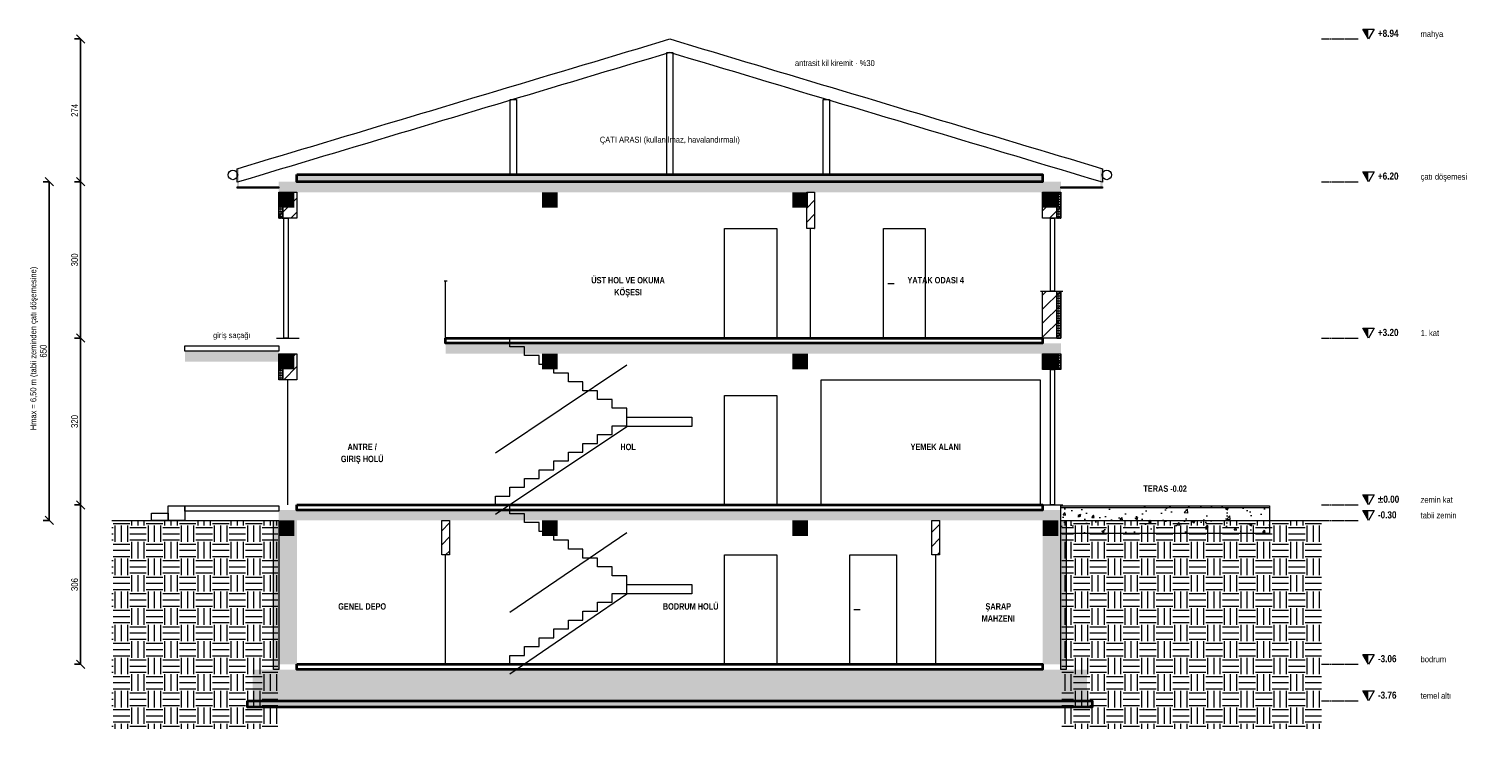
# Model space of a CAD drawing. Header units: centimetres. Extents: x -864 to 7399, y -55958 to -4339.
# Tile 8 of 19: x -479 to 2309, y -30430 to -29087. Entities that reach past the tile are written whole.
import ezdxf
from ezdxf.enums import TextEntityAlignment as Align

# ---------------------------------------------------------------- set-up
doc = ezdxf.new("R2010")
doc.units = ezdxf.units.CM
doc.header["$LTSCALE"] = 0.25
doc.linetypes.add('ACAD_ISO02W100', pattern=[15, 12, -3])
for name, color, linetype, lineweight in [('M-CKAP-KIREMIT', 66, 'Continuous', 9), ('M-CKAP-KIREMIT-2', 66, 'Continuous', 9), ('M-CKAP-KIREMIT-T', 8, 'Continuous', 5), ('M-CTAS-AHSAP', 234, 'Continuous', 20), ('M-CVRE-ZEMIN', 45, 'Continuous', 18), ('M-CVRE-ZEMIN-T', 8, 'Continuous', 5), ('M-DUVA-GAZBETON', 64, 'Continuous', 20), ('M-DUVA-GAZBETON-T', 8, 'Continuous', 5), ('M-GOST-DISOLCU', 40, 'Continuous', 9), ('M-GOST-KESITKOT', 46, 'Continuous', 9), ('M-GOST-MAHALPOZ', 7, 'Continuous', 9), ('M-GOST-YAZI', 2, 'Continuous', 9), ('M-ISYA-TASYUNU-T', 8, 'Continuous', 5), ('M-KALD-TAS', 45, 'Continuous', 9), ('M-KALD-TAS-T', 8, 'Continuous', 5), ('M-KORK-CAM', 100, 'Continuous', 9), ('M-MERD-BETONARME-2', 6, 'Continuous', 9), ('M-PNKS-ALUMINYUM', 171, 'Continuous', 9), ('M-PNKS-ALUMINYUM-2', 171, 'Continuous', 9), ('M-TASI-BETONARME', 5, 'Continuous', 35), ('M-TASI-BETONARME-T', 250, 'Continuous', 5)]:
    doc.layers.add(name, color=color, linetype=linetype, lineweight=lineweight)
doc.styles.add('YAZI', font='arialn.ttf')
doc.styles.add('YAZI-KALIN', font='arialnb.ttf')
doc.dimstyles.new('MIMARI-1-100', dxfattribs={"dimscale": 10, "dimtxt": 1.296, "dimasz": 2.5, "dimexe": 1.2, "dimexo": 0, "dimgap": 0.5, "dimtad": 1, "dimdec": 0, "dimtxsty": 'YAZI', "dimtsz": 0.8, "dimcen": 2.5, "dimclrd": 256, "dimclre": 256, "dimclrt": 256, "dimazin": 3, "dimtfac": 1, "dimtmove": 0, "dimatfit": 3})

msp = doc.modelspace()

# ---------------------------------------------------------------- hatches: boundary and pattern name
at = {"layer": 'M-CKAP-KIREMIT-T'}
h = msp.add_hatch(color=256, dxfattribs=at)
h.dxf.hatch_style = 1
h.paths.add_polyline_path([(-80, -29355), (-76, -29355), (-76, -29390), (-80, -29390)])
h = msp.add_hatch(color=256, dxfattribs=at)
h.dxf.hatch_style = 1
h.paths.add_polyline_path([(1576, -29355), (1580, -29355), (1580, -29390), (1576, -29390)])
at = {"layer": 'M-CVRE-ZEMIN-T'}
h = msp.add_hatch(dxfattribs=at)
h.set_pattern_fill('EARTH', scale=5)
h.paths.add_polyline_path([(-320, -30030), (-2, -30030), (-2, -30430), (-320, -30430)])
h = msp.add_hatch(dxfattribs=at)
h.set_pattern_fill('EARTH', scale=5)
h.paths.add_polyline_path([(1502, -30030), (2000, -30030), (2000, -30430), (1502, -30430)])
at = {"layer": 'M-DUVA-GAZBETON-T'}
h = msp.add_hatch(dxfattribs=at)
h.set_pattern_fill('ANSI31', scale=6)
h.paths.add_polyline_path([(0, -29400), (35, -29400), (35, -29450), (0, -29450)])
h = msp.add_hatch(dxfattribs=at)
h.set_pattern_fill('ANSI31', scale=6)
h.paths.add_polyline_path([(1012.5, -29400), (1027.5, -29400), (1027.5, -29470), (1012.5, -29470)])
h = msp.add_hatch(dxfattribs=at)
h.set_pattern_fill('ANSI31', scale=6)
h.paths.add_polyline_path([(1465, -29400), (1500, -29400), (1500, -29450), (1465, -29450)])
h = msp.add_hatch(dxfattribs=at)
h.set_pattern_fill('ANSI31', scale=6)
h.paths.add_polyline_path([(1465, -29590), (1500, -29590), (1500, -29680), (1465, -29680)])
h = msp.add_hatch(dxfattribs=at)
h.set_pattern_fill('ANSI31', scale=6)
h.paths.add_polyline_path([(0, -29710), (35, -29710), (35, -29760), (0, -29760)])
h = msp.add_hatch(dxfattribs=at)
h.set_pattern_fill('ANSI31', scale=6)
h.paths.add_polyline_path([(1465, -29710), (1500, -29710), (1500, -29740), (1465, -29740)])
h = msp.add_hatch(color=256, dxfattribs=at)
h.dxf.hatch_style = 1
h.paths.add_polyline_path([(0, -30030), (35, -30030), (35, -30306), (0, -30306)])
h = msp.add_hatch(dxfattribs=at)
h.set_pattern_fill('ANSI31', scale=6)
h.paths.add_polyline_path([(312.5, -30030), (327.5, -30030), (327.5, -30096), (312.5, -30096)])
h = msp.add_hatch(dxfattribs=at)
h.set_pattern_fill('ANSI31', scale=6)
h.paths.add_polyline_path([(1252.5, -30030), (1267.5, -30030), (1267.5, -30096), (1252.5, -30096)])
h = msp.add_hatch(color=256, dxfattribs=at)
h.dxf.hatch_style = 1
h.paths.add_polyline_path([(1465, -30030), (1500, -30030), (1500, -30306), (1465, -30306)])
at = {"layer": 'M-GOST-KESITKOT'}
h = msp.add_hatch(color=256, dxfattribs=at)
h.dxf.hatch_style = 1
h.paths.add_polyline_path([(2079, -29087), (2090, -29087), (2090, -29106)])
h = msp.add_hatch(color=256, dxfattribs=at)
h.dxf.hatch_style = 1
h.paths.add_polyline_path([(2079, -29361), (2090, -29361), (2090, -29380)])
h = msp.add_hatch(color=256, dxfattribs=at)
h.dxf.hatch_style = 1
h.paths.add_polyline_path([(2079, -29661), (2090, -29661), (2090, -29680)])
h = msp.add_hatch(color=256, dxfattribs=at)
h.dxf.hatch_style = 1
h.paths.add_polyline_path([(2079, -29981), (2090, -29981), (2090, -30000)])
h = msp.add_hatch(color=256, dxfattribs=at)
h.dxf.hatch_style = 1
h.paths.add_polyline_path([(2079, -30011), (2090, -30011), (2090, -30030)])
h = msp.add_hatch(color=256, dxfattribs=at)
h.dxf.hatch_style = 1
h.paths.add_polyline_path([(2079, -30287), (2090, -30287), (2090, -30306)])
h = msp.add_hatch(color=256, dxfattribs=at)
h.dxf.hatch_style = 1
h.paths.add_polyline_path([(2079, -30357), (2090, -30357), (2090, -30376)])
at = {"layer": 'M-ISYA-TASYUNU-T'}
h = msp.add_hatch(dxfattribs=at)
h.set_pattern_fill('INSUL', scale=0.5)
h.paths.add_polyline_path([(35, -29366), (1465, -29366), (1465, -29380), (35, -29380)])
h = msp.add_hatch(dxfattribs=at)
h.set_pattern_fill('INSUL', scale=0.5)
h.paths.add_polyline_path([(0, -29400), (8, -29400), (8, -29450), (0, -29450)])
h = msp.add_hatch(dxfattribs=at)
h.set_pattern_fill('INSUL', scale=0.5)
h.paths.add_polyline_path([(1492, -29400), (1500, -29400), (1500, -29450), (1492, -29450)])
h = msp.add_hatch(dxfattribs=at)
h.set_pattern_fill('INSUL', scale=0.5)
h.paths.add_polyline_path([(1492, -29590), (1500, -29590), (1500, -29680), (1492, -29680)])
h = msp.add_hatch(dxfattribs=at)
h.set_pattern_fill('INSUL', scale=0.5)
h.paths.add_polyline_path([(0, -29710), (8, -29710), (8, -29760), (0, -29760)])
h = msp.add_hatch(dxfattribs=at)
h.set_pattern_fill('INSUL', scale=0.5)
h.paths.add_polyline_path([(1492, -29710), (1500, -29710), (1500, -29740), (1492, -29740)])
h = msp.add_hatch(dxfattribs=at)
h.set_pattern_fill('INSUL', scale=0.5)
h.paths.add_polyline_path([(-10, -30030), (0, -30030), (0, -30316), (-10, -30316)])
h = msp.add_hatch(dxfattribs=at)
h.set_pattern_fill('INSUL', scale=0.5)
h.paths.add_polyline_path([(1500, -30030), (1510, -30030), (1510, -30316), (1500, -30316)])
at = {"layer": 'M-KALD-TAS-T'}
h = msp.add_hatch(color=256, dxfattribs=at)
h.dxf.hatch_style = 1
h.paths.add_polyline_path([(-180, -29705), (0, -29705), (0, -29725), (-180, -29725)])
at = {"layer": 'M-PNKS-ALUMINYUM'}
h = msp.add_hatch(color=256, dxfattribs=at)
h.dxf.hatch_style = 1
h.paths.add_polyline_path([(0, -29448), (35, -29448), (35, -29450), (0, -29450)])
h = msp.add_hatch(color=256, dxfattribs=at)
h.dxf.hatch_style = 1
h.paths.add_polyline_path([(1465, -29448), (1500, -29448), (1500, -29450), (1465, -29450)])
h = msp.add_hatch(color=256, dxfattribs=at)
h.dxf.hatch_style = 1
h.paths.add_polyline_path([(1465, -29738), (1500, -29738), (1500, -29740), (1465, -29740)])
at = {"layer": 'M-TASI-BETONARME-T'}
h = msp.add_hatch(color=256, dxfattribs=at)
h.dxf.hatch_style = 1
h.paths.add_polyline_path([(0, -29380), (1500, -29380), (1500, -29400), (0, -29400)])
h = msp.add_hatch(color=256, dxfattribs=at)
h.dxf.hatch_style = 1
h.paths.add_polyline_path([(0, -29400), (30, -29400), (30, -29430), (0, -29430)])
h = msp.add_hatch(color=256, dxfattribs=at)
h.dxf.hatch_style = 1
h.paths.add_polyline_path([(505, -29400), (535, -29400), (535, -29430), (505, -29430)])
h = msp.add_hatch(color=256, dxfattribs=at)
h.dxf.hatch_style = 1
h.paths.add_polyline_path([(985, -29400), (1015, -29400), (1015, -29430), (985, -29430)])
h = msp.add_hatch(color=256, dxfattribs=at)
h.dxf.hatch_style = 1
h.paths.add_polyline_path([(1465, -29400), (1495, -29400), (1495, -29430), (1465, -29430)])
h = msp.add_hatch(color=256, dxfattribs=at)
h.dxf.hatch_style = 1
h.paths.add_polyline_path([(320, -29690), (1500, -29690), (1500, -29710), (320, -29710)])
h = msp.add_hatch(color=256, dxfattribs=at)
h.dxf.hatch_style = 1
h.paths.add_polyline_path([(0, -29710), (30, -29710), (30, -29740), (0, -29740)])
h = msp.add_hatch(color=256, dxfattribs=at)
h.dxf.hatch_style = 1
h.paths.add_polyline_path([(505, -29710), (535, -29710), (535, -29740), (505, -29740)])
h = msp.add_hatch(color=256, dxfattribs=at)
h.dxf.hatch_style = 1
h.paths.add_polyline_path([(985, -29710), (1015, -29710), (1015, -29740), (985, -29740)])
h = msp.add_hatch(color=256, dxfattribs=at)
h.dxf.hatch_style = 1
h.paths.add_polyline_path([(1465, -29710), (1495, -29710), (1495, -29740), (1465, -29740)])
h = msp.add_hatch(color=256, dxfattribs=at)
h.dxf.hatch_style = 1
h.paths.add_polyline_path([(0, -30010), (1500, -30010), (1500, -30030), (0, -30030)])
h = msp.add_hatch(dxfattribs=at)
h.set_pattern_fill('AR-CONC', scale=0.3)
h.paths.add_polyline_path([(1500, -30002), (1900, -30002), (1900, -30055), (1500, -30055)])
h = msp.add_hatch(color=256, dxfattribs=at)
h.dxf.hatch_style = 1
h.paths.add_polyline_path([(0, -30030), (30, -30030), (30, -30060), (0, -30060)])
h = msp.add_hatch(color=256, dxfattribs=at)
h.dxf.hatch_style = 1
h.paths.add_polyline_path([(505, -30030), (535, -30030), (535, -30060), (505, -30060)])
h = msp.add_hatch(color=256, dxfattribs=at)
h.dxf.hatch_style = 1
h.paths.add_polyline_path([(985, -30030), (1015, -30030), (1015, -30060), (985, -30060)])
h = msp.add_hatch(color=256, dxfattribs=at)
h.dxf.hatch_style = 1
h.paths.add_polyline_path([(1465, -30030), (1495, -30030), (1495, -30060), (1465, -30060)])
h = msp.add_hatch(color=256, dxfattribs=at)
h.dxf.hatch_style = 1
h.paths.add_polyline_path([(-50, -30316), (1550, -30316), (1550, -30376), (-50, -30376)])
h = msp.add_hatch(dxfattribs=at)
h.set_pattern_fill('AR-CONC', scale=0.3)
h.paths.add_polyline_path([(-60, -30376), (1560, -30376), (1560, -30388), (-60, -30388)])

# ---------------------------------------------------------------- linework, layer by layer
at = {"layer": 'M-CKAP-KIREMIT'}
for points in [[(-80, -29390), (0, -29390), (0, -29392), (-80, -29392)], [(1500, -29390), (1580, -29390), (1580, -29392), (1500, -29392)]]:
    msp.add_lwpolyline(points, close=True, dxfattribs=at)
for centre in [(-88, -29367), (1588, -29367)]:
    msp.add_circle(centre, 9, dxfattribs=at)
at = {"layer": 'M-CKAP-KIREMIT-2'}
msp.add_lwpolyline([(-80, -29355), (-59.2, -29348.8), (-38.5, -29342.5), (-17.8, -29336.3), (3, -29330.1), (23.8, -29323.9), (44.5, -29317.7), (65.3, -29311.4), (86, -29305.2), (106.7, -29299), (127.5, -29292.8), (148.3, -29286.5), (169, -29280.3), (189.7, -29274.1), (210.5, -29267.8), (231.2, -29261.6), (252, -29255.4), (272.8, -29249.2), (293.5, -29243), (314.2, -29236.7), (335, -29230.5), (355.8, -29224.3), (376.5, -29218), (397.2, -29211.8), (418, -29205.6), (438.8, -29199.4), (459.5, -29193.2), (480.3, -29186.9), (501, -29180.7), (521.8, -29174.5), (542.5, -29168.2), (563.2, -29162), (584, -29155.8), (604.8, -29149.6), (625.5, -29143.3), (646.2, -29137.1), (667, -29130.9), (687.8, -29124.7), (708.5, -29118.5), (729.3, -29112.2), (750, -29106), (770.7, -29112.2), (791.5, -29118.5), (812.3, -29124.7), (833, -29130.9), (853.8, -29137.1), (874.5, -29143.3), (895.2, -29149.6), (916, -29155.8), (936.8, -29162), (957.5, -29168.2), (978.2, -29174.5), (999, -29180.7), (1019.8, -29186.9), (1040.5, -29193.2), (1061.2, -29199.4), (1082, -29205.6), (1102.8, -29211.8), (1123.5, -29218), (1144.2, -29224.3), (1165, -29230.5), (1185.8, -29236.7), (1206.5, -29243), (1227.3, -29249.2), (1248, -29255.4), (1268.8, -29261.6), (1289.5, -29267.8), (1310.2, -29274.1), (1331, -29280.3), (1351.8, -29286.5), (1372.5, -29292.8), (1393.3, -29299), (1414, -29305.2), (1434.8, -29311.4), (1455.5, -29317.7), (1476.2, -29323.9), (1497, -29330.1), (1517.8, -29336.3), (1538.5, -29342.5), (1559.2, -29348.8), (1580, -29355), (1580, -29381), (1559.2, -29374.8), (1538.5, -29368.5), (1517.8, -29362.3), (1497, -29356.1), (1476.2, -29349.9), (1455.5, -29343.7), (1434.8, -29337.4), (1414, -29331.2), (1393.3, -29325), (1372.5, -29318.8), (1351.8, -29312.5), (1331, -29306.3), (1310.2, -29300.1), (1289.5, -29293.8), (1268.8, -29287.6), (1248, -29281.4), (1227.3, -29275.2), (1206.5, -29269), (1185.8, -29262.7), (1165, -29256.5), (1144.2, -29250.3), (1123.5, -29244), (1102.8, -29237.8), (1082, -29231.6), (1061.2, -29225.4), (1040.5, -29219.2), (1019.8, -29212.9), (999, -29206.7), (978.2, -29200.5), (957.5, -29194.2), (936.8, -29188), (916, -29181.8), (895.2, -29175.6), (874.5, -29169.3), (853.8, -29163.1), (833, -29156.9), (812.3, -29150.7), (791.5, -29144.5), (770.7, -29138.2), (750, -29132), (729.3, -29138.2), (708.5, -29144.5), (687.8, -29150.7), (667, -29156.9), (646.2, -29163.1), (625.5, -29169.3), (604.8, -29175.6), (584, -29181.8), (563.2, -29188), (542.5, -29194.2), (521.8, -29200.5), (501, -29206.7), (480.3, -29212.9), (459.5, -29219.2), (438.8, -29225.4), (418, -29231.6), (397.2, -29237.8), (376.5, -29244), (355.8, -29250.3), (335, -29256.5), (314.2, -29262.7), (293.5, -29269), (272.8, -29275.2), (252, -29281.4), (231.2, -29287.6), (210.5, -29293.8), (189.7, -29300.1), (169, -29306.3), (148.3, -29312.5), (127.5, -29318.8), (106.7, -29325), (86, -29331.2), (65.3, -29337.4), (44.5, -29343.7), (23.8, -29349.9), (3, -29356.1), (-17.8, -29362.3), (-38.5, -29368.5), (-59.2, -29374.8), (-80, -29381)], close=True, dxfattribs=at)
msp.add_lwpolyline([(-80, -29355), (-59.2, -29348.8), (-38.5, -29342.5), (-17.8, -29336.3), (3, -29330.1), (23.8, -29323.9), (44.5, -29317.7), (65.3, -29311.4), (86, -29305.2), (106.7, -29299), (127.5, -29292.8), (148.3, -29286.5), (169, -29280.3), (189.7, -29274.1), (210.5, -29267.8), (231.2, -29261.6), (252, -29255.4), (272.8, -29249.2), (293.5, -29243), (314.2, -29236.7), (335, -29230.5), (355.8, -29224.3), (376.5, -29218), (397.2, -29211.8), (418, -29205.6), (438.8, -29199.4), (459.5, -29193.2), (480.3, -29186.9), (501, -29180.7), (521.8, -29174.5), (542.5, -29168.2), (563.2, -29162), (584, -29155.8), (604.8, -29149.6), (625.5, -29143.3), (646.2, -29137.1), (667, -29130.9), (687.8, -29124.7), (708.5, -29118.5), (729.3, -29112.2), (750, -29106), (770.7, -29112.2), (791.5, -29118.5), (812.3, -29124.7), (833, -29130.9), (853.8, -29137.1), (874.5, -29143.3), (895.2, -29149.6), (916, -29155.8), (936.8, -29162), (957.5, -29168.2), (978.2, -29174.5), (999, -29180.7), (1019.8, -29186.9), (1040.5, -29193.2), (1061.2, -29199.4), (1082, -29205.6), (1102.8, -29211.8), (1123.5, -29218), (1144.2, -29224.3), (1165, -29230.5), (1185.8, -29236.7), (1206.5, -29243), (1227.3, -29249.2), (1248, -29255.4), (1268.8, -29261.6), (1289.5, -29267.8), (1310.2, -29274.1), (1331, -29280.3), (1351.8, -29286.5), (1372.5, -29292.8), (1393.3, -29299), (1414, -29305.2), (1434.8, -29311.4), (1455.5, -29317.7), (1476.2, -29323.9), (1497, -29330.1), (1517.8, -29336.3), (1538.5, -29342.5), (1559.2, -29348.8), (1580, -29355)], dxfattribs=at)
at = {"layer": 'M-CTAS-AHSAP'}
for points in [[(744, -29132), (756, -29132), (756, -29366), (744, -29366)], [(444, -29222), (456, -29222), (456, -29366), (444, -29366)], [(1044, -29222), (1056, -29222), (1056, -29366), (1044, -29366)]]:
    msp.add_lwpolyline(points, close=True, dxfattribs=at)
at = {"layer": 'M-CVRE-ZEMIN'}
for p, q in [((-320, -30030), (0, -30030)), ((1500, -30030), (2000, -30030))]:
    msp.add_line(p, q, dxfattribs=at)
at = {"layer": 'M-DUVA-GAZBETON'}
msp.add_line((317, -29570), (323, -29570), dxfattribs=at)
for points in [[(0, -29400), (35, -29400), (35, -29450), (0, -29450)], [(0, -29400), (8, -29400), (8, -29450), (0, -29450)], [(1012.5, -29400), (1027.5, -29400), (1027.5, -29470), (1012.5, -29470)], [(1465, -29400), (1500, -29400), (1500, -29450), (1465, -29450)], [(1492, -29400), (1500, -29400), (1500, -29450), (1492, -29450)], [(1465, -29590), (1500, -29590), (1500, -29680), (1465, -29680)], [(1492, -29590), (1500, -29590), (1500, -29680), (1492, -29680)], [(0, -29710), (35, -29710), (35, -29760), (0, -29760)], [(0, -29710), (8, -29710), (8, -29760), (0, -29760)], [(1465, -29710), (1500, -29710), (1500, -29740), (1465, -29740)], [(1492, -29710), (1500, -29710), (1500, -29740), (1492, -29740)], [(-10, -30030), (0, -30030), (0, -30316), (-10, -30316)], [(312.5, -30030), (327.5, -30030), (327.5, -30096), (312.5, -30096)], [(1252.5, -30030), (1267.5, -30030), (1267.5, -30096), (1252.5, -30096)], [(1500, -30030), (1510, -30030), (1510, -30316), (1500, -30316)]]:
    msp.add_lwpolyline(points, close=True, dxfattribs=at)
at = {"layer": 'M-GOST-KESITKOT', "linetype": 'ACAD_ISO02W100'}
for p, q in [((2000, -29106), (2070, -29106)), ((2000, -29380), (2070, -29380)), ((2000, -29680), (2070, -29680)), ((2000, -30000), (2070, -30000)), ((2000, -30030), (2070, -30030)), ((2000, -30306), (2070, -30306)), ((2000, -30376), (2070, -30376))]:
    msp.add_line(p, q, dxfattribs=at)
at = {"layer": 'M-GOST-KESITKOT'}
for points in [[(2079, -29087), (2101, -29087), (2090, -29106)], [(2079, -29361), (2101, -29361), (2090, -29380)], [(2079, -29661), (2101, -29661), (2090, -29680)], [(2079, -29981), (2101, -29981), (2090, -30000)], [(2079, -30011), (2101, -30011), (2090, -30030)], [(2079, -30287), (2101, -30287), (2090, -30306)], [(2079, -30357), (2101, -30357), (2090, -30376)]]:
    msp.add_lwpolyline(points, close=True, dxfattribs=at)
at = {"layer": 'M-KALD-TAS'}
for points in [[(-180, -29695), (0, -29695), (0, -29705), (-180, -29705)], [(-244, -30016), (-212, -30016), (-212, -30030), (-244, -30030)], [(-212, -30002), (-180, -30002), (-180, -30030), (-212, -30030)], [(-180, -30002), (0, -30002), (0, -30012), (-180, -30012)], [(1500, -30002), (1900, -30002), (1900, -30055), (1500, -30055)], [(1500, -30002), (1900, -30002), (1900, -30006), (1500, -30006)]]:
    msp.add_lwpolyline(points, close=True, dxfattribs=at)
at = {"layer": 'M-KORK-CAM'}
for p, q in [((320, -29680), (320, -29570)), ((415.5, -29900), (667.5, -29731.6)), ((443.5, -30206), (667.5, -30053))]:
    msp.add_line(p, q, dxfattribs=at)
at = {"layer": 'M-MERD-BETONARME-2'}
for p, q in [((415.5, -30018), (667.5, -29849.6)), ((443.5, -30324), (667.5, -30171))]:
    msp.add_line(p, q, dxfattribs=at)
for points in [[(667.5, -29831.6), (667.5, -29814.7), (639.5, -29814.7), (639.5, -29797.9), (611.5, -29797.9), (611.5, -29781.1), (583.5, -29781.1), (583.5, -29764.2), (555.5, -29764.2), (555.5, -29747.4), (527.5, -29747.4), (527.5, -29730.5), (499.5, -29730.5), (499.5, -29713.7), (471.5, -29713.7), (471.5, -29696.8), (443.5, -29696.8), (443.5, -29680), (443.5, -29680)], [(415.5, -30000), (415.5, -29983.2), (443.5, -29983.2), (443.5, -29966.3), (471.5, -29966.3), (471.5, -29949.5), (499.5, -29949.5), (499.5, -29932.6), (527.5, -29932.6), (527.5, -29915.8), (555.5, -29915.8), (555.5, -29898.9), (583.5, -29898.9), (583.5, -29882.1), (611.5, -29882.1), (611.5, -29865.3), (639.5, -29865.3), (639.5, -29848.4), (667.5, -29848.4), (667.5, -29831.6), (667.5, -29831.6), (792.5, -29831.6)], [(667.5, -30153), (667.5, -30136), (639.5, -30136), (639.5, -30119), (611.5, -30119), (611.5, -30102), (583.5, -30102), (583.5, -30085), (555.5, -30085), (555.5, -30068), (527.5, -30068), (527.5, -30051), (499.5, -30051), (499.5, -30034), (471.5, -30034), (471.5, -30017), (443.5, -30017), (443.5, -30000), (443.5, -30000)], [(443.5, -30306), (443.5, -30289), (471.5, -30289), (471.5, -30272), (499.5, -30272), (499.5, -30255), (527.5, -30255), (527.5, -30238), (555.5, -30238), (555.5, -30221), (583.5, -30221), (583.5, -30204), (611.5, -30204), (611.5, -30187), (639.5, -30187), (639.5, -30170), (667.5, -30170), (667.5, -30153), (667.5, -30153), (792.5, -30153)]]:
    msp.add_lwpolyline(points, dxfattribs=at)
for points in [[(667.5, -29831.6), (792.5, -29831.6), (792.5, -29849.6), (667.5, -29849.6)], [(667.5, -30153), (792.5, -30153), (792.5, -30171), (667.5, -30171)]]:
    msp.add_lwpolyline(points, close=True, dxfattribs=at)
at = {"layer": 'M-PNKS-ALUMINYUM'}
for p, q in [((1020, -29680), (1020, -29470)), ((1461, -29590), (1504, -29590)), ((-4, -29680), (39, -29680)), ((17.5, -30000), (17.5, -29760)), ((1461, -30000), (1504, -30000)), ((320, -30306), (320, -30096)), ((1260, -30306), (1260, -30096))]:
    msp.add_line(p, q, dxfattribs=at)
for points in [[(10, -29450), (18, -29450), (18, -29680), (10, -29680)], [(1480, -29450), (1488, -29450), (1488, -29590), (1480, -29590)], [(1480, -29740), (1488, -29740), (1488, -30000), (1480, -30000)]]:
    msp.add_lwpolyline(points, close=True, dxfattribs=at)
at = {"layer": 'M-PNKS-ALUMINYUM-2'}
for p, q in [((1168, -29575), (1180, -29575)), ((1103, -30201), (1115, -30201))]:
    msp.add_line(p, q, dxfattribs=at)
for points in [[(855, -29470), (955, -29470), (955, -29680), (855, -29680)], [(1160, -29470), (1240, -29470), (1240, -29680), (1160, -29680)], [(1040, -29760), (1460, -29760), (1460, -30000), (1040, -30000)], [(855, -29790), (955, -29790), (955, -30000), (855, -30000)], [(855, -30096), (955, -30096), (955, -30306), (855, -30306)], [(1095, -30096), (1185, -30096), (1185, -30306), (1095, -30306)]]:
    msp.add_lwpolyline(points, close=True, dxfattribs=at)
at = {"layer": 'M-TASI-BETONARME'}
for points in [[(35, -29366), (1465, -29366), (1465, -29380), (35, -29380)], [(320, -29680), (1465, -29680), (1465, -29690), (320, -29690)], [(35, -30000), (1465, -30000), (1465, -30010), (35, -30010)], [(35, -30306), (1465, -30306), (1465, -30316), (35, -30316)], [(-60, -30376), (1560, -30376), (1560, -30388), (-60, -30388)]]:
    msp.add_lwpolyline(points, close=True, dxfattribs=at)

# ---------------------------------------------------------------- texts
at = {"layer": 'M-GOST-KESITKOT'}
for s, height, style, p in [('+8.94', 13.68, 'YAZI-KALIN', (2108, -29102)), ('mahya', 11.52, 'YAZI', (2190, -29102)), ('+6.20', 13.68, 'YAZI-KALIN', (2108, -29376)), ('çatı döşemesi', 11.52, 'YAZI', (2190, -29376)), ('+3.20', 13.68, 'YAZI-KALIN', (2108, -29676)), ('1. kat', 11.52, 'YAZI', (2190, -29676)), ('%%p0.00', 13.68, 'YAZI-KALIN', (2108, -29996)), ('zemin kat', 11.52, 'YAZI', (2190, -29996)), ('-0.30', 13.68, 'YAZI-KALIN', (2108, -30026)), ('tabii zemin', 11.52, 'YAZI', (2190, -30026)), ('-3.06', 13.68, 'YAZI-KALIN', (2108, -30302)), ('bodrum', 11.52, 'YAZI', (2190, -30302)), ('-3.76', 13.68, 'YAZI-KALIN', (2108, -30372)), ('temel altı', 11.52, 'YAZI', (2190, -30372))]:
    msp.add_text(s, height=height, dxfattribs=dict(at, style=style)).set_placement(p)
at = {"layer": 'M-GOST-KESITKOT', "style": 'YAZI'}
msp.add_text('Hmax = 6,50 m (tabii zeminden çatı döşemesine)', height=11.52, rotation=90, dxfattribs=at).set_placement((-465, -29700), align=Align.CENTER)
at = {"layer": 'M-GOST-MAHALPOZ', "style": 'YAZI-KALIN'}
for s, p in [('ÜST HOL VE OKUMA', (670, -29575)), ('KÖŞESI', (670, -29598)), ('YATAK ODASI 4', (1260, -29575)), ('ANTRE /', (160, -29895)), ('HOL', (670, -29895)), ('YEMEK ALANI', (1260, -29895)), ('GIRIŞ HOLÜ', (160, -29918)), ('GENEL DEPO', (160, -30201)), ('BODRUM HOLÜ', (790, -30201)), ('ŞARAP', (1380, -30201)), ('MAHZENI', (1380, -30224))]:
    msp.add_text(s, height=12.24, dxfattribs=at).set_placement(p, align=Align.CENTER)
at = {"layer": 'M-GOST-YAZI', "style": 'YAZI'}
msp.add_text('antrasit kil kiremit · %30', height=11.52, dxfattribs=at).set_placement((990, -29158))
at = {"layer": 'M-GOST-YAZI'}
for s, height, style, p in [('ÇATI ARASI (kullanılmaz, havalandırmalı)', 11.52, 'YAZI', (750, -29305)), ('giriş saçağı', 10.8, 'YAZI', (-90, -29680)), ('TERAS -0.02', 12.24, 'YAZI-KALIN', (1700, -29975))]:
    msp.add_text(s, height=height, dxfattribs=dict(at, style=style)).set_placement(p, align=Align.CENTER)

# ---------------------------------------------------------------- dimensions: what is measured, and where the dimension line sits
at = {"layer": 'M-GOST-DISOLCU'}
for base, p1, p2 in [((-380, -29380), (-380, -29380), (-380, -29106)), ((-440, -30030), (-440, -30030), (-440, -29380)), ((-380, -29680), (-380, -29680), (-380, -29380)), ((-380, -30000), (-380, -30000), (-380, -29680)), ((-380, -30306), (-380, -30306), (-380, -30000))]:
    msp.add_linear_dim(base=base, p1=p1, p2=p2, angle=90, dimstyle='MIMARI-1-100', dxfattribs=at).render()

doc.saveas('drawing.dxf')
